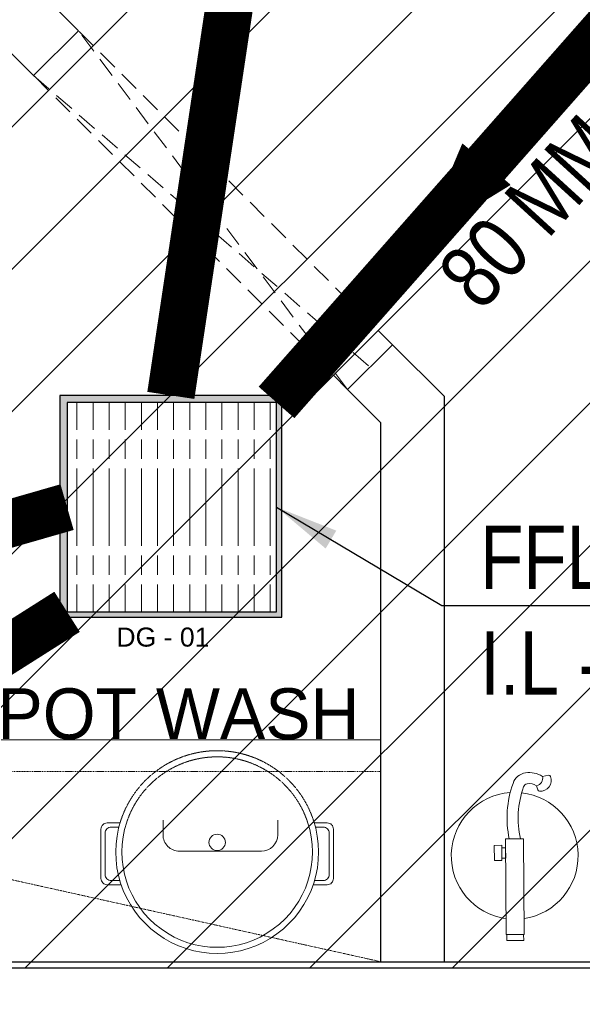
# Model space of a CAD drawing. Header units: millimetres. Extents: x 103872 to 294171, y 5570 to 32737.
# Tile 69 of 117: x 135339 to 136226, y 8443 to 9996. Entities that reach past the tile are written whole.
import ezdxf

# ---------------------------------------------------------------- set-up
doc = ezdxf.new("R2010")
doc.units = ezdxf.units.MM
doc.header["$LTSCALE"] = 2.5
for name, pattern in [('DASHDOT2', [0.5, 0.25, -0.125, 0, -0.125]), ('HIDDEN2', [4.7625, 3.175, -1.5875]), ('HIDDENX2', [19.05, 12.7, -6.35])]:
    doc.linetypes.add(name, pattern=pattern)
for name, color, linetype, lineweight in [('00-ABM-PHE-DRAINAGE TEXT', 7, 'Continuous', 18), ('00-ABM-WASTE PIPE', 3, 'Continuous', 0), ('A - TEXT', 7, 'Continuous', 13), ('CKD Equipments', 252, 'Continuous', 0), ('Dimension', 40, 'Continuous', 0), ('ELEVATION 3', 23, 'Continuous', 13), ('Flow Direction', 1, 'Continuous', 0), ('HATCH LIGHT', 250, 'Continuous', 0), ('K Equipment', 30, 'Continuous', 9), ('K Equipment UC', 251, 'Continuous', 5), ('TEXT', 40, 'Continuous', 0), ('WALL', 132, 'Continuous', 25)]:
    doc.layers.add(name, color=color, linetype=linetype, lineweight=lineweight)
doc.layers.add('Drain Grating', color=4, linetype='Continuous')
doc.layers.add('xKAM-B3-01-Kitchen$0$A-FURN', color=8, linetype='Continuous')
doc.styles.add('arial 0.80', font='arial.ttf', dxfattribs={"width": 0.8})
doc.styles.add('RG_3F_TITLE BLOCK_A1$0$A1 TBLOCK LBV$0$Style-arial', font='arial.ttf')
doc.styles.get("Standard").update_dxf_attribs({"font": 'GOTHIC.TTF'})
doc.styles.add('style1', font='arial.ttf', dxfattribs={"height": 150})
doc.dimstyles.get("Standard").update_dxf_attribs({"dimtxt": 0.18, "dimasz": 0.18, "dimexe": 0.18, "dimexo": 0.0625, "dimgap": 0.09, "dimtad": 0, "dimtih": 1, "dimtoh": 1, "dimdec": 4, "dimzin": 0, "dimdsep": 46, "dimtxsty": 'Standard', "dimcen": 0.09, "dimadec": 0, "dimazin": 0, "dimtfac": 1, "dimtdec": 4, "dimtofl": 0, "dimtmove": 0, "dimatfit": 3, "dimfxl": 1, "dimtolj": 1, "dimtzin": 0, "dimarcsym": 0})

# ---------------------------------------------------------------- blocks, each defined once
blk = doc.blocks.new('*U42')
at = {"color": 8}
blk.add_lwpolyline([(0, 0), (5962.2, 0), (5962.2, -10), (0, -10)], close=True, dxfattribs=at)
blk = doc.blocks.new('A$C7a6a0475')
for p, q in [((325.4, 415.9), (289.6, 415.9)), ((249.6, 175.9), (249.6, 375.9)), ((325.4, 135.9), (289.6, 135.9))]:
    blk.add_line(p, q)
at = {"elevation": 0}
for points in [[(167.8, 518), (167.8, 552.3, -0.414214), (182.8, 567.3), (303.7, 567.3, -0.414214), (318.7, 552.3), (318.7, 520.7)], [(177.8, 521.1), (177.8, 542.3, -0.414214), (192.8, 557.3), (293.7, 557.3, -0.414214), (308.7, 542.3), (308.7, 523.5)], [(167.8, 49.3), (167.8, 15, 0.414214), (182.8, 0), (303.7, 0, 0.414214), (318.7, 15), (318.7, 46.6)], [(177.8, 46.2), (177.8, 25, 0.414214), (192.8, 10), (293.7, 10, 0.414214), (308.7, 25), (308.7, 43.8)]]:
    blk.add_lwpolyline(points, format="xyb", dxfattribs=at)
blk.add_circle((271.1, 283.7), 20)
for centre, radius, start, end in [((247.5, 283.7), 247.5, 71.6585, 288.3415), ((247.5, 283.7), 232.5, 71.6585, 288.3415), ((289.6, 375.9), 40, 90, 180), ((289.6, 175.9), 40, 180, 270)]:
    blk.add_arc(centre, radius, start, end)
at = {"linetype": 'HIDDEN2', "ltscale": 0.1}
for radius in [247.5, 232.5]:
    blk.add_arc((247.5, 283.7), radius, 288.3415, 71.6585, dxfattribs=at)
blk = doc.blocks.new('fe')
at = {"color": 8}
for p, q in [((-120.2, 44.7), (-121.9, 54.2)), ((-105.6, 35.2), (-98.9, 37.2))]:
    blk.add_line(p, q, dxfattribs=at)
for points in [[(-22.1, 14.2), (128.9, 14.2), (128.9, -14.2), (-22.1, -14.2)], [(128.9, 13.2), (138.3, 13.2), (138.3, -13.2), (128.9, -13.2)], [(-8.1, -14.2), (8.1, -14.2), (8.1, -20.1), (-8.1, -20.1)], [(-12, -20.1), (12, -20.1), (12, -32.1), (-12, -32.1)]]:
    blk.add_lwpolyline(points, close=True, dxfattribs=at)
for centre, radius, start, end in [((4.8, 0), 100, 8.1407, 173.3121), ((-119.1, 54.8), 2.9, 111.4978, 190.4916), ((-113.9, 41.5), 17.1, 353.9087, 111.4978), ((-87.8, 23.6), 38.6, 146.9735, 188.4436), ((-117.3, 33.1), 12, 10.1624, 103.7845), ((-87.8, 23.6), 21.2, 146.9735, 188.4436), ((-99.7, 40), 2.9, 286.9384, 353.9087), ((-101.6, 21.6), 24.7, 188.4436, 251.142), ((-101.6, 21.6), 7.24, 188.4436, 251.142), ((-53.4, 152.4), 146.6, 249.8567, 282.3504), ((-54.1, 150), 161.6, 249.9338, 281.4511), ((4.8, 0), 100, 183.6164, 351.8593)]:
    blk.add_arc(centre, radius, start, end, dxfattribs=at)
blk = doc.blocks.new('ARCH')
at = {"layer": 'CKD Equipments', "color": 8}
blk.add_line((116420.8, 8860.6), (117070.8, 8860.6), dxfattribs=at)
at = {"layer": 'HATCH LIGHT', "color": 8, "linetype": 'HIDDENX2'}
for p, q in [((117089, 9483.8), (116594.1, 9978.8)), ((117018.3, 9413.1), (116594.1, 9978.8)), ((117018.3, 9413.1), (116523.3, 9908.1)), ((116523.3, 9908.1), (117053.7, 9448.4))]:
    blk.add_line(p, q, dxfattribs=at)
at = {"layer": 'K Equipment', "color": 8, "linetype": 'DASHDOT2', "lineweight": 5, "ltscale": 2}
blk.add_line((117070.8, 8510.6), (115720.8, 8810.6), dxfattribs=at)
blk.add_lwpolyline([(117070.8, 8810.6), (115720.8, 8810.6), (115720.8, 8510.6), (117070.8, 8510.6)], close=True, dxfattribs=at)
at = {"layer": 'WALL', "color": 8}
for p, q in [((116594.1, 9978.8), (116512.3, 10060.6)), ((116523.3, 9908.1), (116594.1, 9978.8)), ((116523.3, 9908.1), (116470.8, 9960.6)), ((117018.3, 9413.1), (117089, 9483.8)), ((117170.8, 9402), (117089, 9483.8)), ((117070.8, 9360.6), (117018.3, 9413.1)), ((117170.8, 8510.6), (117170.8, 9402)), ((117070.8, 8510.6), (117070.8, 9360.6))]:
    blk.add_line(p, q, dxfattribs=at)
at = {"layer": 'ELEVATION 3', "color": 8, "rotation": 270.4202872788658}
blk.add_blockref('fe', (117281.7, 8682.4), dxfattribs=at)
at = {"layer": 'K Equipment UC', "color": 8, "xscale": 0.6459602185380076, "yscale": 0.6459602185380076, "zscale": 0.6459602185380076, "rotation": 89.99999999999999}
blk.add_blockref('A$C7a6a0475', (116995.9, 8523.7, -0.6), dxfattribs=at)
at = {"layer": 'WALL', "color": 8}
blk.add_blockref('*U42', (115720.8, 8510.6), dxfattribs=at)
at = {"layer": 'TEXT', "color": 0, "insert": (116093.6, 8941.8), "char_height": 80, "width": 1274.194, "attachment_point": 1, "style": 'RG_3F_TITLE BLOCK_A1$0$A1 TBLOCK LBV$0$Style-arial'}
blk.add_mtext('\\pi347.87439;POT WASH', dxfattribs=at)
blk = doc.blocks.new('arrow direction')
at = {"linetype": 'Continuous'}
h = blk.add_hatch(dxfattribs=at)
h.set_pattern_fill('ANSI31', color=256, scale=1.5)
h.set_pattern_definition([(45, (14896.56726, 162392.98008), (-0.13258252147, 0.13258252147), [])])
h.paths.add_polyline_path([(-46.29, -29.66), (46.29, 0), (24.24, 7.06), (-46.29, 29.66)])
blk.add_lwpolyline([(-46.29, -29.66), (46.29, 0), (46.29, 0), (-46.29, 29.66)], close=True, dxfattribs=at)

msp = doc.modelspace()

# ---------------------------------------------------------------- block references
at = {"layer": 'Dimension'}
msp.add_blockref('ARCH', (18837.3, 0), dxfattribs=at)

# ---------------------------------------------------------------- next in the draw order: hatches: boundary and pattern name
at = {"layer": 'CKD Equipments'}
h = msp.add_hatch(color=2, dxfattribs=at)
h.dxf.hatch_style = 1
h.paths.add_polyline_path([(135401.9, 9403.8), (135401.9, 9053.8), (135751.9, 9053.8), (135751.9, 9403.8)])
h.paths.add_polyline_path([(135743.5, 9392.7), (135413.3, 9392.7), (135413.3, 9062.5), (135743.5, 9062.5)], flags=16)
at = {"layer": 'Dimension'}
h = msp.add_hatch(dxfattribs=at)
h.set_pattern_fill('ANSI31', color=5, scale=50)
h.paths.add_polyline_path([(137058.2, 13210.6), (134558.2, 13210.6), (134558.2, 8500.6), (137058.2, 8500.6)])
at = {"layer": 'Drain Grating', "linetype": 'Continuous', "lineweight": 5}
h = msp.add_hatch(dxfattribs=at)
h.set_pattern_fill('ACAD_ISO08W100', color=256, scale=5.08, angle=90, style=0)
h.set_pattern_definition([(90, (54961.62, -868291.6), (-25.4, 9e-15), [121.92, -15.24, 30.48, -15.24])])
h.paths.add_polyline_path([(135743.5, 9392.7), (135743.5, 9062.5), (135413.3, 9062.5), (135413.3, 9392.7)])

# ---------------------------------------------------------------- next in the draw order: linework, layer by layer
at = {"layer": '00-ABM-WASTE PIPE', "const_width": 75}
for points, elevation in [([(135929.9, 11753.5), (135576.9, 9403.8)], -8910.1), ([(134959.4, 9097), (135413.3, 9227.6)], 0)]:
    msp.add_lwpolyline(points, dxfattribs=dict(at, elevation=elevation))
for points in [[(135743.5, 9392.7), (136404.9, 10143.5)], [(134651.4, 8579.5), (135413.3, 9062.5)]]:
    msp.add_lwpolyline(points, dxfattribs=at)
at = {"layer": 'Dimension', "color": 5}
msp.add_lwpolyline([(137058.2, 13210.6), (134558.2, 13210.6), (134558.2, 8500.6), (137058.2, 8500.6)], close=True, dxfattribs=at)
at = {"layer": 'xKAM-B3-01-Kitchen$0$A-FURN', "elevation": -8910.1}
msp.add_lwpolyline([(135401.9, 9403.8), (135401.9, 9053.8), (135751.9, 9053.8), (135751.9, 9403.8), (135401.9, 9403.8)], dxfattribs=at)
at = {"layer": 'xKAM-B3-01-Kitchen$0$A-FURN'}
msp.add_lwpolyline([(135743.5, 9392.7), (135413.3, 9392.7), (135413.3, 9062.5), (135743.5, 9062.5)], close=True, dxfattribs=at)

# ---------------------------------------------------------------- next in the draw order: block references
at = {"layer": 'Flow Direction', "xscale": -1.657176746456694, "yscale": 1.657176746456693, "zscale": 1.657176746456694, "rotation": 49.30660041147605}
msp.add_blockref('arrow direction', (136024.2, 9709.9), dxfattribs=at)

# ---------------------------------------------------------------- next in the draw order: texts
at = {"layer": '00-ABM-PHE-DRAINAGE TEXT', "style": 'arial 0.80', "width": 0.8}
msp.add_text('80 MM WP', height=100, rotation=47.5774, dxfattribs=at).set_placement((136065.8, 9534.1))
at = {"layer": '00-ABM-PHE-DRAINAGE TEXT', "insert": (136064.4, 9198.4), "char_height": 100, "width": 515.086, "attachment_point": 1, "style": 'arial 0.80'}
msp.add_mtext('FFL +0.00\\PI.L -0.180', dxfattribs=at)
at = {"layer": 'A - TEXT', "insert": (135564.4, 9007.2, -17820.2), "char_height": 30, "width": 990.812, "attachment_point": 8, "style": 'style1'}
msp.add_mtext('DG - 01', dxfattribs=at)

# ---------------------------------------------------------------- next in the draw order: leaders
at = {"layer": '00-ABM-PHE-DRAINAGE TEXT'}
for points in [[(135743.5, 9227.6), (136004.2, 9072.2), (136616.8, 9072.2)], [(134614, 8555.8), (134890.3, 8253.1), (135502.9, 8253.1)]]:
    msp.add_leader(points, dimstyle='Standard', override={"dimasz": 100}, dxfattribs=at)

doc.saveas('drawing.dxf')
